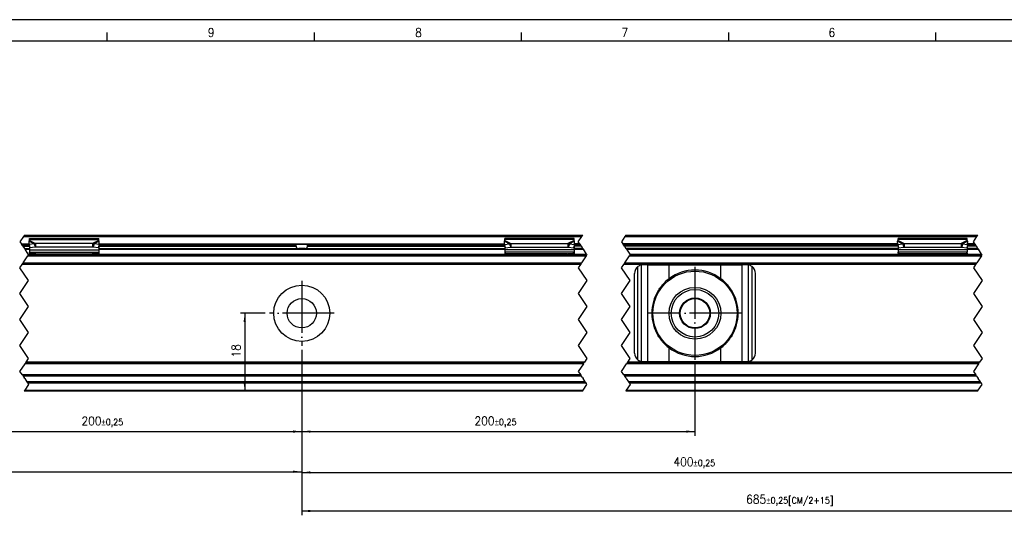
# Model space of a CAD drawing. Header units: millimetres. Extents: x -418 to 2050, y -784 to 1107.
# Tile 16 of 61: x -35 to 193, y 329 to 443. Entities that reach past the tile are written whole.
import ezdxf

# ---------------------------------------------------------------- set-up
doc = ezdxf.new("R2010")
doc.units = ezdxf.units.MM
doc.linetypes.add('DOT_CENTER', pattern=[14, 12, -1, 0, -1])
doc.layers.add('1', color=7, linetype='Continuous')
doc.styles.add('CONVERTER_12', font='txt.shx', dxfattribs={"width": 0.9})
doc.dimstyles.new('ME10_DIM_33', dxfattribs={"dimtxt": 2, "dimasz": 2, "dimexe": 1, "dimexo": 1, "dimgap": 1, "dimtad": 1, "dimdsep": 46, "dimtxsty": 'CONVERTER_12', "dimsah": 1, "dimcen": 0.09, "dimclrd": 2, "dimclre": 2, "dimclrt": 2, "dimadec": 0, "dimazin": 0, "dimtfac": 1, "dimtdec": 4, "dimtix": 1, "dimtmove": 0, "dimatfit": 3, "dimfxl": 1, "dimtolj": 1, "dimtzin": 0, "dimarcsym": 0})
doc.dimstyles.new('ME10_DIM_34', dxfattribs={"dimtxt": 2, "dimasz": 2, "dimexe": 1, "dimexo": 1, "dimgap": 1, "dimtad": 1, "dimdsep": 46, "dimtxsty": 'CONVERTER_12', "dimsah": 1, "dimcen": 0.09, "dimclrd": 2, "dimclre": 2, "dimclrt": 2, "dimadec": 0, "dimazin": 0, "dimtol": 1, "dimtp": 0.25, "dimtm": 0.25, "dimtfac": 0.75, "dimtdec": 0, "dimtix": 1, "dimtmove": 0, "dimatfit": 3, "dimfxl": 1, "dimtolj": 1, "dimtzin": 0, "dimarcsym": 0})
doc.dimstyles.new('ME10_DIM_35', dxfattribs={"dimtxt": 2, "dimasz": 2, "dimexe": 1, "dimexo": 1, "dimgap": 1, "dimtad": 1, "dimdsep": 46, "dimtxsty": 'CONVERTER_12', "dimsah": 1, "dimcen": 0.09, "dimclrd": 2, "dimclre": 2, "dimclrt": 2, "dimadec": 0, "dimazin": 0, "dimtol": 1, "dimtp": 0.25, "dimtm": 0.25, "dimtfac": 0.75, "dimtdec": 0, "dimtix": 1, "dimtmove": 0, "dimatfit": 3, "dimfxl": 1, "dimtolj": 1, "dimtzin": 0, "dimarcsym": 0})
doc.dimstyles.new('ME10_DIM_39', dxfattribs={"dimtxt": 2, "dimasz": 2, "dimexe": 1, "dimexo": 1, "dimgap": 1, "dimtad": 1, "dimdsep": 46, "dimtxsty": 'CONVERTER_12', "dimsah": 1, "dimcen": 0.09, "dimclrd": 2, "dimclre": 2, "dimclrt": 2, "dimadec": 0, "dimazin": 0, "dimtol": 1, "dimtp": 0.25, "dimtm": 0.25, "dimtfac": 0.75, "dimtdec": 0, "dimtix": 1, "dimtmove": 0, "dimatfit": 3, "dimfxl": 1, "dimtolj": 1, "dimtzin": 0, "dimarcsym": 0})
doc.dimstyles.new('ME10_DIM_40', dxfattribs={"dimtxt": 2, "dimasz": 2, "dimexe": 1, "dimexo": 1, "dimgap": 1, "dimtad": 1, "dimdsep": 46, "dimtxsty": 'CONVERTER_12', "dimsah": 1, "dimcen": 0.09, "dimclrd": 2, "dimclre": 2, "dimclrt": 2, "dimadec": 0, "dimazin": 0, "dimtol": 1, "dimtp": 0.25, "dimtm": 0.25, "dimtfac": 0.75, "dimtdec": 0, "dimtix": 1, "dimtmove": 0, "dimatfit": 3, "dimfxl": 1, "dimtolj": 1, "dimtzin": 0, "dimarcsym": 0})
doc.dimstyles.new('ME10_DIM_41', dxfattribs={"dimtxt": 2, "dimasz": 2, "dimexe": 1, "dimexo": 1, "dimgap": 1, "dimtad": 1, "dimdsep": 46, "dimtxsty": 'CONVERTER_12', "dimsah": 1, "dimcen": 0.09, "dimclrd": 2, "dimclre": 2, "dimclrt": 2, "dimadec": 0, "dimazin": 0, "dimtol": 1, "dimtp": 0.25, "dimtm": 0.25, "dimtfac": 0.75, "dimtdec": 0, "dimtix": 1, "dimtmove": 0, "dimatfit": 3, "dimfxl": 1, "dimtolj": 1, "dimtzin": 0, "dimarcsym": 0})

# ---------------------------------------------------------------- blocks, each defined once
blk = doc.blocks.new('SOPORTE_SV2__21', base_point=(-302.89, 357.55))
at = {"color": 2, "linetype": 'DOT_CENTER'}
for p, q in [((-33.81, 393.3), (-34.61, 392.1)), ((-34.61, 392.1), (-34.27, 391.6)), ((-33.58, 393.65), (-33.81, 393.3)), ((94.61, 392.1), (95.41, 393.3)), ((94.94, 391.6), (94.61, 392.1)), ((95.41, 393.3), (95.64, 393.65)), ((105.41, 393.3), (104.61, 392.1)), ((104.61, 392.1), (104.94, 391.6)), ((105.64, 393.65), (105.41, 393.3)), ((186.05, 392.1), (186.84, 393.3)), ((186.38, 391.6), (186.05, 392.1)), ((186.84, 393.3), (187.08, 393.65)), ((-34.27, 391.6), (-34.24, 391.55)), ((-34.11, 391.35), (-34.24, 391.55)), ((-34.11, 391.35), (-33.91, 391.05)), ((-33.91, 391.05), (-33.58, 390.55)), ((-33.44, 390.35), (-33.58, 390.55)), ((-32.71, 389.25), (-33.44, 390.35)), ((94.97, 391.55), (94.94, 391.6)), ((94.97, 391.55), (95.11, 391.35)), ((95.11, 391.35), (95.31, 391.05)), ((95.64, 390.55), (95.31, 391.05)), ((95.64, 390.55), (95.77, 390.35)), ((96.51, 389.25), (95.77, 390.35)), ((104.94, 391.6), (104.97, 391.55)), ((105.11, 391.35), (104.97, 391.55)), ((105.31, 391.05), (105.11, 391.35)), ((105.31, 391.05), (105.64, 390.55)), ((105.77, 390.35), (105.64, 390.55)), ((105.77, 390.35), (106.51, 389.25)), ((186.41, 391.55), (186.38, 391.6)), ((186.41, 391.55), (186.55, 391.35)), ((186.55, 391.35), (186.75, 391.05)), ((187.08, 390.55), (186.75, 391.05)), ((187.08, 390.55), (187.21, 390.35)), ((187.95, 389.25), (187.21, 390.35)), ((-33.84, 387.25), (-32.78, 388.85)), ((-32.64, 389.05), (-32.78, 388.85)), ((-32.61, 389.1), (-32.71, 389.25)), ((-32.64, 389.05), (-32.61, 389.1)), ((96.44, 388.85), (95.37, 387.25)), ((96.44, 388.85), (96.57, 389.05)), ((96.51, 389.25), (96.61, 389.1)), ((96.61, 389.1), (96.57, 389.05)), ((105.37, 387.25), (106.44, 388.85)), ((106.57, 389.05), (106.44, 388.85)), ((106.61, 389.1), (106.51, 389.25)), ((106.57, 389.05), (106.61, 389.1)), ((187.88, 388.85), (186.81, 387.25)), ((187.88, 388.85), (188.01, 389.05)), ((187.95, 389.25), (188.05, 389.1)), ((188.05, 389.1), (188.01, 389.05)), ((-34.61, 386.1), (-34.11, 386.85)), ((-32.61, 383.1), (-34.61, 386.1)), ((-34.11, 386.85), (-33.98, 387.05)), ((-33.84, 387.25), (-33.98, 387.05)), ((95.11, 386.85), (94.61, 386.1)), ((94.61, 386.1), (96.61, 383.1)), ((95.24, 387.05), (95.11, 386.85)), ((95.24, 387.05), (95.37, 387.25)), ((104.61, 386.1), (105.11, 386.85)), ((106.61, 383.1), (104.61, 386.1)), ((105.11, 386.85), (105.24, 387.05)), ((105.37, 387.25), (105.24, 387.05)), ((186.55, 386.85), (186.05, 386.1)), ((186.05, 386.1), (188.05, 383.1)), ((186.68, 387.05), (186.55, 386.85)), ((186.68, 387.05), (186.81, 387.25)), ((-34.61, 380.1), (-32.61, 383.1)), ((96.61, 383.1), (94.61, 380.1)), ((104.61, 380.1), (106.61, 383.1)), ((188.05, 383.1), (186.05, 380.1)), ((-32.61, 377.1), (-34.61, 380.1)), ((94.61, 380.1), (96.61, 377.1)), ((106.61, 377.1), (104.61, 380.1)), ((186.05, 380.1), (188.05, 377.1)), ((-34.61, 374.1), (-32.61, 377.1)), ((96.61, 377.1), (94.61, 374.1)), ((104.61, 374.1), (106.61, 377.1)), ((188.05, 377.1), (186.05, 374.1)), ((-32.61, 371.1), (-34.61, 374.1)), ((94.61, 374.1), (96.61, 371.1)), ((106.61, 371.1), (104.61, 374.1)), ((186.05, 374.1), (188.05, 371.1)), ((-34.61, 368.1), (-32.61, 371.1)), ((96.61, 371.1), (94.61, 368.1)), ((104.61, 368.1), (106.61, 371.1)), ((188.05, 371.1), (186.05, 368.1)), ((-32.61, 365.1), (-34.61, 368.1)), ((94.61, 368.1), (96.61, 365.1)), ((106.61, 365.1), (104.61, 368.1)), ((186.05, 368.1), (188.05, 365.1)), ((-33.18, 364.25), (-32.61, 365.1)), ((96.61, 365.1), (96.04, 364.25)), ((106.04, 364.25), (106.61, 365.1)), ((188.05, 365.1), (187.48, 364.25)), ((-34.61, 362.1), (-33.44, 363.85)), ((-33.31, 364.05), (-33.44, 363.85)), ((-33.31, 364.05), (-33.18, 364.25)), ((95.77, 363.85), (94.61, 362.1)), ((95.77, 363.85), (95.91, 364.05)), ((96.04, 364.25), (95.91, 364.05)), ((104.61, 362.1), (105.77, 363.85)), ((105.91, 364.05), (105.77, 363.85)), ((105.91, 364.05), (106.04, 364.25)), ((187.21, 363.85), (186.05, 362.1)), ((187.21, 363.85), (187.35, 364.05)), ((187.48, 364.25), (187.35, 364.05)), ((-34.05, 361.27), (-34.61, 362.1)), ((-34.05, 361.27), (-33.87, 360.99)), ((-33.87, 360.99), (-33.65, 360.66)), ((-33.52, 360.46), (-33.65, 360.66)), ((-33.52, 360.46), (-32.99, 359.67)), ((94.61, 362.1), (95.16, 361.27)), ((95.35, 360.99), (95.16, 361.27)), ((95.57, 360.66), (95.35, 360.99)), ((95.57, 360.66), (95.7, 360.46)), ((96.23, 359.67), (95.7, 360.46)), ((105.16, 361.27), (104.61, 362.1)), ((105.16, 361.27), (105.35, 360.99)), ((105.57, 360.66), (105.35, 360.99)), ((105.7, 360.46), (105.57, 360.66)), ((105.7, 360.46), (106.23, 359.67)), ((186.05, 362.1), (186.6, 361.27)), ((186.79, 360.99), (186.6, 361.27)), ((186.79, 360.99), (187, 360.66)), ((187, 360.66), (187.14, 360.46)), ((187.67, 359.67), (187.14, 360.46)), ((-32.61, 359.1), (-33.51, 357.75)), ((-32.99, 359.67), (-32.91, 359.55)), ((-32.78, 359.35), (-32.91, 359.55)), ((-32.78, 359.35), (-32.61, 359.1)), ((95.71, 357.75), (96.61, 359.1)), ((96.31, 359.55), (96.23, 359.67)), ((96.31, 359.55), (96.44, 359.35)), ((96.61, 359.1), (96.44, 359.35)), ((106.61, 359.1), (105.71, 357.75)), ((106.23, 359.67), (106.31, 359.55)), ((106.44, 359.35), (106.31, 359.55)), ((106.44, 359.35), (106.61, 359.1)), ((187.15, 357.75), (188.05, 359.1)), ((187.75, 359.55), (187.67, 359.67)), ((187.75, 359.55), (187.88, 359.35)), ((188.05, 359.1), (187.88, 359.35)), ((-33.51, 357.75), (-33.64, 357.55)), ((95.57, 357.55), (95.71, 357.75)), ((105.71, 357.75), (105.57, 357.55)), ((187.01, 357.55), (187.15, 357.75))]:
    blk.add_line(p, q, dxfattribs=at)
at = {"color": 7, "linetype": 'Continuous'}
for p, q in [((-33.81, 393.3), (95.41, 393.3)), ((-33.58, 393.65), (95.64, 393.65)), ((-32.48, 391.43), (-32.5, 392.23)), ((-32.39, 392.82), (-16.39, 392.82)), ((-32.39, 392.61), (-32.39, 392.82)), ((-32.39, 392.43), (-32.39, 392.61)), ((-16.39, 392.61), (-16.39, 392.82)), ((-16.39, 392.43), (-16.39, 392.61)), ((-16.3, 391.43), (-16.28, 392.23)), ((77.52, 391.43), (77.5, 392.23)), ((93.61, 392.82), (77.61, 392.82)), ((77.61, 392.61), (77.61, 392.82)), ((77.61, 392.43), (77.61, 392.61)), ((93.61, 392.61), (93.61, 392.82)), ((93.61, 392.43), (93.61, 392.61)), ((93.7, 391.43), (93.72, 392.23)), ((105.64, 393.65), (187.08, 393.65)), ((168.52, 391.43), (168.5, 392.23)), ((168.61, 392.61), (168.61, 392.82)), ((184.61, 392.82), (168.61, 392.82)), ((168.61, 392.43), (168.61, 392.61)), ((184.61, 392.61), (184.61, 392.82)), ((184.61, 392.43), (184.61, 392.61)), ((184.7, 391.43), (184.72, 392.23)), ((-34.24, 391.55), (-32.48, 391.55)), ((-33.58, 390.55), (-32.39, 390.55)), ((-31.31, 391.61), (-32.48, 391.43)), ((-32.48, 391.43), (-32.3, 390.7)), ((-32.39, 391.08), (-32.39, 390.21)), ((-32.39, 390.21), (-32.39, 389.72)), ((-32.39, 389.44), (-32.39, 389.72)), ((-32.39, 389.72), (-16.39, 389.72)), ((-31.12, 390.88), (-32.3, 390.7)), ((-31.31, 391.61), (-31.2, 391.17)), ((-31.2, 391.17), (-31.12, 390.88)), ((-17.8, 391.7), (-30.98, 391.7)), ((-30.98, 391.7), (-30.98, 391.19)), ((-30.98, 391.19), (-30.98, 390.85)), ((-17.8, 390.85), (-30.98, 390.85)), ((-17.8, 391.7), (-17.8, 391.19)), ((-17.8, 391.19), (-17.8, 390.85)), ((-17.58, 391.17), (-17.66, 390.88)), ((-16.48, 390.7), (-17.66, 390.88)), ((-17.47, 391.61), (-17.58, 391.17)), ((-16.3, 391.43), (-17.47, 391.61)), ((-16.3, 391.43), (-16.48, 390.7)), ((-16.39, 391.08), (-16.39, 390.21)), ((-16.39, 390.55), (29.92, 390.55)), ((-16.39, 390.21), (-16.39, 389.72)), ((-16.39, 389.72), (-16.39, 389.44)), ((-16.3, 391.55), (29.17, 391.55)), ((29.17, 391.55), (32.05, 391.55)), ((29.3, 391.05), (29.3, 391.35)), ((31.3, 390.55), (29.92, 390.55)), ((31.3, 390.55), (77.61, 390.55)), ((31.92, 391.05), (31.92, 391.35)), ((32.05, 391.55), (77.52, 391.55)), ((77.52, 391.43), (78.69, 391.61)), ((77.52, 391.43), (77.7, 390.7)), ((77.61, 391.08), (77.61, 390.21)), ((77.61, 390.21), (77.61, 389.72)), ((93.61, 389.72), (77.61, 389.72)), ((77.61, 389.72), (77.61, 389.44)), ((77.7, 390.7), (78.88, 390.88)), ((78.69, 391.61), (78.8, 391.17)), ((78.8, 391.17), (78.88, 390.88)), ((79.02, 391.7), (79.02, 391.19)), ((79.02, 391.7), (92.2, 391.7)), ((79.02, 391.19), (79.02, 390.85)), ((79.02, 390.85), (92.2, 390.85)), ((92.2, 391.7), (92.2, 391.19)), ((92.2, 391.19), (92.2, 390.85)), ((92.42, 391.17), (92.34, 390.88)), ((92.34, 390.88), (93.52, 390.7)), ((92.53, 391.61), (92.42, 391.17)), ((92.53, 391.61), (93.7, 391.43)), ((93.7, 391.43), (93.52, 390.7)), ((93.61, 391.08), (93.61, 390.21)), ((95.64, 390.55), (93.61, 390.55)), ((93.61, 390.21), (93.61, 389.72)), ((93.61, 389.72), (93.61, 389.44)), ((94.97, 391.55), (93.7, 391.55)), ((168.52, 391.55), (104.97, 391.55)), ((168.61, 390.55), (105.64, 390.55)), ((168.52, 391.43), (169.69, 391.61)), ((168.52, 391.43), (168.7, 390.7)), ((168.61, 391.08), (168.61, 390.21)), ((168.61, 390.21), (168.61, 389.72)), ((168.61, 389.44), (168.61, 389.72)), ((184.61, 389.72), (168.61, 389.72)), ((168.7, 390.7), (169.88, 390.88)), ((169.69, 391.61), (169.8, 391.17)), ((169.8, 391.17), (169.88, 390.88)), ((170.02, 391.7), (170.02, 391.19)), ((170.02, 391.7), (183.2, 391.7)), ((170.02, 391.19), (170.02, 390.85)), ((170.02, 390.85), (183.2, 390.85)), ((183.2, 391.7), (183.2, 391.19)), ((183.2, 391.19), (183.2, 390.85)), ((183.42, 391.17), (183.34, 390.88)), ((183.34, 390.88), (184.52, 390.7)), ((183.53, 391.61), (183.42, 391.17)), ((183.53, 391.61), (184.7, 391.43)), ((184.7, 391.43), (184.52, 390.7)), ((184.61, 391.08), (184.61, 390.21)), ((187.08, 390.55), (184.61, 390.55)), ((184.61, 390.21), (184.61, 389.72)), ((184.61, 389.44), (184.61, 389.72)), ((186.41, 391.55), (184.7, 391.55)), ((-32.64, 389.05), (-32.39, 389.05)), ((-32.39, 389.44), (-32.39, 389.26)), ((-32.39, 389.26), (-32.39, 389.05)), ((-29.63, 389.05), (-32.39, 389.05)), ((-27.39, 389.06), (-30.9, 389.33)), ((-30.9, 389.22), (-30.9, 389.33)), ((-30.9, 389.15), (-29.63, 389.05)), ((-27.39, 389.05), (-29.63, 389.05)), ((-27.39, 389.06), (-27.39, 389.05)), ((-21.39, 389.06), (-27.39, 389.06)), ((-27.39, 389.05), (-21.39, 389.05)), ((-17.88, 389.33), (-21.39, 389.06)), ((-21.39, 389.06), (-21.39, 389.05)), ((-21.39, 389.05), (-19.15, 389.05)), ((-19.15, 389.05), (-17.88, 389.15)), ((-19.15, 389.05), (-16.39, 389.05)), ((-17.88, 389.33), (-17.88, 389.22)), ((-16.39, 389.44), (-16.39, 389.26)), ((-16.39, 389.26), (-16.39, 389.05)), ((-16.39, 389.05), (77.61, 389.05)), ((77.61, 389.44), (77.61, 389.26)), ((77.61, 389.26), (77.61, 389.05)), ((77.61, 389.05), (80.37, 389.05)), ((79.1, 389.33), (79.1, 389.22)), ((79.1, 389.33), (82.61, 389.06)), ((80.37, 389.05), (79.1, 389.15)), ((80.37, 389.05), (82.61, 389.05)), ((82.61, 389.06), (82.61, 389.05)), ((82.61, 389.06), (88.61, 389.06)), ((82.61, 389.05), (88.61, 389.05)), ((88.61, 389.06), (92.12, 389.33)), ((88.61, 389.06), (88.61, 389.05)), ((88.61, 389.05), (90.85, 389.05)), ((92.12, 389.15), (90.85, 389.05)), ((90.85, 389.05), (93.61, 389.05)), ((92.12, 389.22), (92.12, 389.33)), ((93.61, 389.44), (93.61, 389.26)), ((93.61, 389.26), (93.61, 389.05)), ((93.61, 389.05), (96.57, 389.05)), ((106.57, 389.05), (168.61, 389.05)), ((168.61, 389.44), (168.61, 389.26)), ((168.61, 389.26), (168.61, 389.05)), ((168.61, 389.05), (171.37, 389.05)), ((170.1, 389.33), (173.61, 389.06)), ((170.1, 389.33), (170.1, 389.22)), ((171.37, 389.05), (170.1, 389.15)), ((171.37, 389.05), (173.61, 389.05)), ((173.61, 389.06), (173.61, 389.05)), ((173.61, 389.06), (179.61, 389.06)), ((173.61, 389.05), (177.76, 389.05)), ((177.76, 389.05), (177.76, 389.05)), ((177.76, 389.05), (179.61, 389.05)), ((179.61, 389.06), (183.12, 389.33)), ((179.61, 389.06), (179.61, 389.05)), ((179.61, 389.05), (181.85, 389.05)), ((183.12, 389.15), (181.85, 389.05)), ((181.85, 389.05), (184.61, 389.05)), ((183.12, 389.22), (183.12, 389.33)), ((184.61, 389.44), (184.61, 389.26)), ((184.61, 389.26), (184.61, 389.05)), ((184.61, 389.05), (188.01, 389.05)), ((-33.98, 387.05), (95.24, 387.05)), ((105.24, 387.05), (186.68, 387.05)), ((110.68, 386.75), (109.61, 386.75)), ((110.68, 386.75), (115.6, 386.75)), ((115.6, 386.75), (127.62, 386.75)), ((127.62, 386.75), (132.54, 386.75)), ((133.61, 386.75), (132.54, 386.75)), ((107.61, 366.35), (107.61, 384.75)), ((135.61, 366.35), (135.61, 384.75)), ((95.91, 364.05), (-33.31, 364.05)), ((187.35, 364.05), (105.91, 364.05)), ((109.61, 364.35), (110.68, 364.35)), ((110.68, 364.35), (115.6, 364.35)), ((115.6, 364.35), (127.62, 364.35)), ((127.62, 364.35), (132.54, 364.35)), ((132.54, 364.35), (133.61, 364.35)), ((95.16, 361.27), (-34.05, 361.27)), ((186.6, 361.27), (105.16, 361.27)), ((96.31, 359.55), (-32.91, 359.55)), ((187.75, 359.55), (106.31, 359.55)), ((95.57, 357.55), (-33.64, 357.55)), ((187.01, 357.55), (105.57, 357.55))]:
    blk.add_line(p, q, dxfattribs=at)
at = {"color": 3, "linetype": 'Continuous'}
for p, q in [((-32.5, 392.23), (-31.31, 391.61)), ((-32.39, 392.61), (-16.39, 392.61)), ((-32.39, 392.43), (-30.98, 391.7)), ((-16.39, 392.43), (-17.8, 391.7)), ((-16.28, 392.23), (-17.47, 391.61)), ((77.5, 392.23), (78.69, 391.61)), ((93.61, 392.61), (77.61, 392.61)), ((77.61, 392.43), (79.02, 391.7)), ((93.61, 392.43), (92.2, 391.7)), ((93.72, 392.23), (92.53, 391.61)), ((105.41, 393.3), (186.84, 393.3)), ((168.5, 392.23), (169.69, 391.61)), ((184.61, 392.61), (168.61, 392.61)), ((168.61, 392.43), (170.02, 391.7)), ((184.61, 392.43), (183.2, 391.7)), ((184.72, 392.23), (183.53, 391.61)), ((-34.27, 391.6), (-32.48, 391.6)), ((-32.46, 391.35), (-34.11, 391.35)), ((-33.91, 391.05), (-32.39, 391.05)), ((-33.44, 390.35), (-32.39, 390.35)), ((-32.39, 390.21), (-16.39, 390.21)), ((-16.39, 391.05), (29.3, 391.05)), ((-16.39, 390.35), (77.61, 390.35)), ((29.3, 391.35), (-16.32, 391.35)), ((-16.3, 391.6), (77.52, 391.6)), ((77.54, 391.35), (31.92, 391.35)), ((31.92, 391.05), (77.61, 391.05)), ((93.61, 390.21), (77.61, 390.21)), ((95.31, 391.05), (93.61, 391.05)), ((93.61, 390.35), (95.77, 390.35)), ((93.68, 391.35), (95.11, 391.35)), ((94.94, 391.6), (93.7, 391.6)), ((168.52, 391.6), (104.94, 391.6)), ((105.11, 391.35), (168.54, 391.35)), ((168.61, 391.05), (105.31, 391.05)), ((105.77, 390.35), (168.61, 390.35)), ((184.61, 390.21), (168.61, 390.21)), ((186.75, 391.05), (184.61, 391.05)), ((184.61, 390.35), (187.21, 390.35)), ((184.68, 391.35), (186.55, 391.35)), ((186.38, 391.6), (184.7, 391.6)), ((-32.78, 388.85), (96.44, 388.85)), ((-32.71, 389.25), (-32.39, 389.25)), ((-30.9, 389.33), (-17.88, 389.33)), ((-30.9, 389.15), (-30.9, 389.22)), ((-17.88, 389.22), (-17.88, 389.15)), ((-16.39, 389.25), (77.61, 389.25)), ((92.12, 389.33), (79.1, 389.33)), ((79.1, 389.22), (79.1, 389.15)), ((92.12, 389.15), (92.12, 389.22)), ((93.61, 389.25), (96.51, 389.25)), ((106.44, 388.85), (187.88, 388.85)), ((106.51, 389.25), (168.61, 389.25)), ((183.12, 389.33), (170.1, 389.33)), ((170.1, 389.22), (170.1, 389.15)), ((183.12, 389.15), (183.12, 389.22)), ((184.61, 389.25), (187.95, 389.25)), ((95.11, 386.85), (-34.11, 386.85)), ((-33.84, 387.25), (95.37, 387.25)), ((186.55, 386.85), (105.11, 386.85)), ((105.37, 387.25), (186.81, 387.25)), ((108.41, 364.75), (108.41, 386.35)), ((109.21, 364.39), (109.21, 386.71)), ((110.68, 364.35), (110.68, 386.75)), ((115.6, 383.54), (115.6, 386.75)), ((127.62, 383.54), (127.62, 386.75)), ((132.54, 364.35), (132.54, 386.75)), ((134.01, 364.39), (134.01, 386.71)), ((134.81, 364.75), (134.81, 386.35)), ((115.6, 364.35), (115.6, 367.56)), ((127.62, 364.35), (127.62, 367.56)), ((95.77, 363.85), (-33.44, 363.85)), ((96.04, 364.25), (-33.18, 364.25)), ((187.21, 363.85), (105.77, 363.85)), ((187.48, 364.25), (106.04, 364.25)), ((95.35, 360.99), (-33.87, 360.99)), ((186.79, 360.99), (105.35, 360.99)), ((96.23, 359.67), (-32.99, 359.67)), ((96.44, 359.35), (-32.78, 359.35)), ((187.67, 359.67), (106.23, 359.67)), ((187.88, 359.35), (106.44, 359.35)), ((-33.51, 357.75), (95.71, 357.75)), ((105.71, 357.75), (187.15, 357.75))]:
    blk.add_line(p, q, dxfattribs=at)
at = {"color": 7, "linetype": 'Continuous'}
for centre, radius in [((121.61, 375.55), 9.75), ((30.61, 375.55), 6.5), ((121.61, 375.55), 6), ((121.61, 375.55), 5.5), ((30.61, 375.55), 3.4), ((121.61, 375.55), 3.55), ((121.61, 375.55), 3.4)]:
    blk.add_circle(centre, radius, dxfattribs=at)
for centre, radius, start, end in [((109.61, 384.75), 2, 126.8699, 180), ((109.61, 384.75), 2, 101.598, 126.8699), ((109.61, 384.75), 2, 90, 101.598), ((121.61, 375.55), 10, 53.076, 126.924), ((133.61, 384.75), 2, 78.402, 90), ((133.61, 384.75), 2, 53.1301, 78.402), ((133.61, 384.75), 2, 360, 53.1301), ((121.61, 375.55), 10, 126.924, 138.5708), ((121.61, 375.55), 10, 41.4292, 53.076), ((121.61, 375.55), 10, 148.2363, 211.7637), ((121.61, 375.55), 10, 328.2362, 31.7638), ((121.61, 375.55), 10, 221.4292, 233.076), ((121.61, 375.55), 10, 233.076, 306.924), ((121.61, 375.55), 10, 306.924, 318.5708), ((109.61, 366.35), 2, 180, 233.1301), ((109.61, 366.35), 2, 233.1301, 258.402), ((133.61, 366.35), 2, 281.598, 306.8699), ((133.61, 366.35), 2, 306.8699, 0), ((109.61, 366.35), 2, 258.402, 270), ((133.61, 366.35), 2, 270, 281.598)]:
    blk.add_arc(centre, radius, start, end, dxfattribs=at)
for points, knots in [([(-32.5, 392.23), (-32.49, 392.24), (-32.47, 392.28), (-32.45, 392.34), (-32.42, 392.39), (-32.4, 392.42), (-32.39, 392.43)], [0, 0, 0, 0, 0.0583422, 0.1234865, 0.1799189, 0.2333289, 0.2333289, 0.2333289, 0.2333289]), ([(-16.28, 392.23), (-16.29, 392.25), (-16.31, 392.29), (-16.34, 392.34), (-16.36, 392.39), (-16.38, 392.42), (-16.39, 392.43)], [0, 0, 0, 0, 0.0669463, 0.1234866, 0.1837172, 0.233329, 0.233329, 0.233329, 0.233329]), ([(77.5, 392.23), (77.51, 392.25), (77.53, 392.28), (77.55, 392.34), (77.58, 392.39), (77.6, 392.42), (77.61, 392.43)], [0, 0, 0, 0, 0.0630544, 0.1234867, 0.1799191, 0.2333291, 0.2333291, 0.2333291, 0.2333291]), ([(93.72, 392.23), (93.71, 392.24), (93.69, 392.28), (93.67, 392.33), (93.64, 392.39), (93.62, 392.42), (93.61, 392.43)], [0, 0, 0, 0, 0.0583422, 0.1234865, 0.1753748, 0.2333287, 0.2333287, 0.2333287, 0.2333287]), ([(168.5, 392.23), (168.51, 392.24), (168.53, 392.28), (168.55, 392.34), (168.58, 392.39), (168.6, 392.42), (168.61, 392.43)], [0, 0, 0, 0, 0.0583422, 0.1234865, 0.1799189, 0.2333289, 0.2333289, 0.2333289, 0.2333289]), ([(184.72, 392.23), (184.71, 392.24), (184.69, 392.28), (184.67, 392.34), (184.64, 392.39), (184.62, 392.42), (184.61, 392.43)], [0, 0, 0, 0, 0.0583422, 0.1234865, 0.1799189, 0.2333289, 0.2333289, 0.2333289, 0.2333289]), ([(-30.98, 391.7), (-31, 391.7), (-31.06, 391.69), (-31.14, 391.66), (-31.22, 391.64), (-31.28, 391.62), (-31.31, 391.61)], [0, 0, 0, 0, 0.0849289, 0.1704941, 0.2526182, 0.3435203, 0.3435203, 0.3435203, 0.3435203]), ([(-30.98, 390.85), (-30.99, 390.85), (-31.01, 390.85), (-31.05, 390.86), (-31.09, 390.87), (-31.11, 390.88), (-31.12, 390.88)], [0, 0, 0, 0, 0.0383658, 0.0760959, 0.1140041, 0.1512902, 0.1512902, 0.1512902, 0.1512902]), ([(-17.47, 391.61), (-17.5, 391.62), (-17.56, 391.64), (-17.64, 391.66), (-17.72, 391.69), (-17.78, 391.7), (-17.8, 391.7)], [0, 0, 0, 0, 0.0909021, 0.1730263, 0.2585914, 0.3435203, 0.3435203, 0.3435203, 0.3435203]), ([(-17.66, 390.88), (-17.67, 390.88), (-17.69, 390.87), (-17.73, 390.86), (-17.77, 390.85), (-17.79, 390.85), (-17.8, 390.85)], [0, 0, 0, 0, 0.0372861, 0.0751943, 0.1129244, 0.1512902, 0.1512902, 0.1512902, 0.1512902]), ([(29.3, 391.35), (29.3, 391.35), (29.3, 391.35), (29.3, 391.37), (29.29, 391.4), (29.29, 391.43), (29.27, 391.47), (29.25, 391.5), (29.23, 391.52), (29.21, 391.53), (29.2, 391.54), (29.19, 391.55), (29.18, 391.55), (29.17, 391.55), (29.17, 391.55)], [0, 0, 0, 0, 0.0031337, 0.0063371, 0.0457201, 0.0837487, 0.1212083, 0.1559946, 0.186274, 0.2137839, 0.2250413, 0.2377682, 0.2486984, 0.2593368, 0.2593368, 0.2593368, 0.2593368]), ([(29.3, 391.05), (29.3, 391.04), (29.3, 391.02), (29.3, 390.98), (29.31, 390.94), (29.31, 390.9), (29.33, 390.85), (29.35, 390.79), (29.38, 390.74), (29.42, 390.7), (29.45, 390.67), (29.51, 390.63), (29.59, 390.59), (29.69, 390.56), (29.81, 390.55), (29.88, 390.55), (29.92, 390.55)], [0, 0, 0, 0, 0.0323545, 0.0700792, 0.1074609, 0.138882, 0.2000582, 0.268621, 0.3257311, 0.3745862, 0.4257414, 0.4743703, 0.5784276, 0.6876451, 0.7990066, 0.9187122, 0.9187122, 0.9187122, 0.9187122]), ([(31.3, 390.55), (31.34, 390.55), (31.41, 390.55), (31.53, 390.56), (31.63, 390.59), (31.71, 390.63), (31.77, 390.67), (31.8, 390.7), (31.84, 390.74), (31.87, 390.79), (31.89, 390.85), (31.91, 390.9), (31.91, 390.95), (31.92, 390.98), (31.92, 391.01), (31.92, 391.04), (31.92, 391.05)], [0, 0, 0, 0, 0.1197056, 0.231067, 0.3402846, 0.4443418, 0.4929708, 0.544126, 0.5929811, 0.6500912, 0.7163179, 0.7798318, 0.8142879, 0.8486348, 0.8836855, 0.9187141, 0.9187141, 0.9187141, 0.9187141]), ([(32.05, 391.55), (32.05, 391.55), (32.04, 391.55), (32.03, 391.55), (32.02, 391.54), (32.01, 391.54), (32, 391.53), (31.99, 391.52), (31.98, 391.51), (31.97, 391.5), (31.96, 391.48), (31.95, 391.47), (31.94, 391.45), (31.94, 391.43), (31.93, 391.41), (31.93, 391.4), (31.92, 391.38), (31.92, 391.36), (31.92, 391.35), (31.92, 391.35), (31.92, 391.35)], [0, 0, 0, 0, 0.0113724, 0.0215681, 0.034295, 0.0455523, 0.0587799, 0.0726775, 0.0893558, 0.1034037, 0.1202545, 0.1377943, 0.1584815, 0.1757049, 0.1932455, 0.2136884, 0.232019, 0.2531703, 0.2563737, 0.2595074, 0.2595074, 0.2595074, 0.2595074]), ([(78.69, 391.61), (78.72, 391.62), (78.77, 391.64), (78.86, 391.66), (78.94, 391.68), (79, 391.7), (79.02, 391.7)], [0, 0, 0, 0, 0.0868093, 0.1730263, 0.2556026, 0.3435203, 0.3435203, 0.3435203, 0.3435203]), ([(78.88, 390.88), (78.89, 390.88), (78.91, 390.87), (78.95, 390.86), (78.99, 390.85), (79.01, 390.85), (79.02, 390.85)], [0, 0, 0, 0, 0.0372861, 0.0751943, 0.1129244, 0.1512902, 0.1512902, 0.1512902, 0.1512902]), ([(92.2, 391.7), (92.22, 391.7), (92.28, 391.69), (92.36, 391.66), (92.45, 391.64), (92.5, 391.62), (92.53, 391.61)], [0, 0, 0, 0, 0.0849289, 0.1704941, 0.256711, 0.3435204, 0.3435204, 0.3435204, 0.3435204]), ([(92.2, 390.85), (92.21, 390.85), (92.23, 390.85), (92.27, 390.86), (92.31, 390.87), (92.33, 390.88), (92.34, 390.88)], [0, 0, 0, 0, 0.0383658, 0.0760959, 0.1140041, 0.1512902, 0.1512902, 0.1512902, 0.1512902]), ([(169.69, 391.61), (169.72, 391.62), (169.78, 391.64), (169.86, 391.66), (169.94, 391.69), (170, 391.7), (170.02, 391.7)], [0, 0, 0, 0, 0.0909021, 0.1730263, 0.2625573, 0.3435203, 0.3435203, 0.3435203, 0.3435203]), ([(169.88, 390.88), (169.89, 390.88), (169.91, 390.87), (169.95, 390.86), (169.99, 390.85), (170.01, 390.85), (170.02, 390.85)], [0, 0, 0, 0, 0.0372861, 0.0751943, 0.1129244, 0.1512902, 0.1512902, 0.1512902, 0.1512902]), ([(183.2, 391.7), (183.22, 391.7), (183.28, 391.69), (183.36, 391.66), (183.44, 391.64), (183.5, 391.62), (183.53, 391.61)], [0, 0, 0, 0, 0.080963, 0.170494, 0.2526181, 0.3435203, 0.3435203, 0.3435203, 0.3435203]), ([(183.2, 390.85), (183.21, 390.85), (183.23, 390.85), (183.27, 390.86), (183.31, 390.87), (183.33, 390.88), (183.34, 390.88)], [0, 0, 0, 0, 0.0383658, 0.0760959, 0.1140041, 0.1512902, 0.1512902, 0.1512902, 0.1512902]), ([(-30.9, 389.33), (-31.02, 389.34), (-31.27, 389.36), (-31.64, 389.39), (-32.02, 389.42), (-32.27, 389.43), (-32.39, 389.44)], [0, 0, 0, 0, 0.373696, 0.747543, 1.121146, 1.494893, 1.494893, 1.494893, 1.494893]), ([(-32.39, 389.26), (-32.27, 389.25), (-32.02, 389.23), (-31.64, 389.2), (-31.27, 389.18), (-31.02, 389.16), (-30.9, 389.15)], [0, 0, 0, 0, 0.373698, 0.747255, 1.121052, 1.494694, 1.494694, 1.494694, 1.494694]), ([(-16.39, 389.44), (-16.51, 389.43), (-16.76, 389.42), (-17.14, 389.39), (-17.51, 389.36), (-17.76, 389.34), (-17.88, 389.33)], [0, 0, 0, 0, 0.373742, 0.74735, 1.121197, 1.494893, 1.494893, 1.494893, 1.494893]), ([(-17.88, 389.15), (-17.76, 389.16), (-17.51, 389.18), (-17.14, 389.2), (-16.76, 389.23), (-16.51, 389.25), (-16.39, 389.26)], [0, 0, 0, 0, 0.373642, 0.747439, 1.120997, 1.494694, 1.494694, 1.494694, 1.494694]), ([(77.61, 389.44), (77.73, 389.43), (77.98, 389.42), (78.36, 389.39), (78.73, 389.36), (78.98, 389.34), (79.1, 389.33)], [0, 0, 0, 0, 0.373742, 0.74735, 1.121191, 1.494893, 1.494893, 1.494893, 1.494893]), ([(79.1, 389.15), (78.98, 389.16), (78.73, 389.18), (78.36, 389.2), (77.98, 389.23), (77.73, 389.25), (77.61, 389.26)], [0, 0, 0, 0, 0.373642, 0.747439, 1.120997, 1.494694, 1.494694, 1.494694, 1.494694]), ([(92.12, 389.33), (92.24, 389.34), (92.49, 389.36), (92.86, 389.39), (93.24, 389.42), (93.49, 389.43), (93.61, 389.44)], [0, 0, 0, 0, 0.373701, 0.747543, 1.12115, 1.494893, 1.494893, 1.494893, 1.494893]), ([(93.61, 389.26), (93.49, 389.25), (93.24, 389.23), (92.86, 389.2), (92.49, 389.18), (92.24, 389.16), (92.12, 389.15)], [0, 0, 0, 0, 0.373702, 0.747255, 1.121046, 1.494694, 1.494694, 1.494694, 1.494694]), ([(168.61, 389.44), (168.73, 389.43), (168.98, 389.42), (169.36, 389.39), (169.73, 389.36), (169.98, 389.34), (170.1, 389.33)], [0, 0, 0, 0, 0.373742, 0.74735, 1.121191, 1.494893, 1.494893, 1.494893, 1.494893]), ([(170.1, 389.15), (169.98, 389.16), (169.73, 389.18), (169.36, 389.2), (168.98, 389.23), (168.73, 389.25), (168.61, 389.26)], [0, 0, 0, 0, 0.373648, 0.747439, 1.120997, 1.494694, 1.494694, 1.494694, 1.494694]), ([(183.12, 389.33), (183.24, 389.34), (183.49, 389.36), (183.86, 389.39), (184.24, 389.42), (184.49, 389.43), (184.61, 389.44)], [0, 0, 0, 0, 0.373701, 0.747543, 1.121145, 1.494893, 1.494893, 1.494893, 1.494893]), ([(184.61, 389.26), (184.49, 389.25), (184.24, 389.23), (183.86, 389.2), (183.49, 389.18), (183.24, 389.16), (183.12, 389.15)], [0, 0, 0, 0, 0.373702, 0.747255, 1.121052, 1.494694, 1.494694, 1.494694, 1.494694]), ([(113.11, 380.81), (113.19, 380.93), (113.35, 381.16), (113.6, 381.5), (113.85, 381.84), (114.03, 382.06), (114.11, 382.17)], [0, 0, 0, 0, 0.425548, 0.842522, 1.267064, 1.685169, 1.685169, 1.685169, 1.685169]), ([(129.11, 382.17), (129.19, 382.06), (129.37, 381.84), (129.62, 381.5), (129.87, 381.16), (130.03, 380.93), (130.11, 380.81)], [0, 0, 0, 0, 0.418104, 0.842646, 1.25962, 1.685167, 1.685167, 1.685167, 1.685167]), ([(114.11, 368.93), (114.03, 369.04), (113.85, 369.26), (113.6, 369.6), (113.35, 369.94), (113.19, 370.17), (113.11, 370.29)], [0, 0, 0, 0, 0.418104, 0.842647, 1.259621, 1.685169, 1.685169, 1.685169, 1.685169]), ([(130.11, 370.29), (130.03, 370.17), (129.87, 369.94), (129.62, 369.6), (129.37, 369.26), (129.19, 369.04), (129.11, 368.93)], [0, 0, 0, 0, 0.425548, 0.842521, 1.267063, 1.685167, 1.685167, 1.685167, 1.685167])]:
    blk.add_open_spline(points, degree=3, knots=knots, dxfattribs=at)
at = {"layer": '1', "color": 2, "linetype": 'DOT_CENTER'}
for p, q in [((121.61, 386.3), (121.61, 364.8)), ((30.61, 383.05), (30.61, 368.05)), ((38.11, 375.55), (23.11, 375.55)), ((132.36, 375.55), (110.86, 375.55))]:
    blk.add_line(p, q, dxfattribs=at)
blk = doc.blocks.new('*D97')
at = {"layer": '1', "color": 2, "linetype": 'Continuous'}
for p, q in [((22.11, 375.55), (16.41, 375.55)), ((17.41, 375.55), (17.41, 357.55)), ((94.57, 357.55), (16.41, 357.55))]:
    blk.add_line(p, q, dxfattribs=at)
at = {"layer": '1', "color": 2}
for points in [[(17.67, 373.55), (17.14, 373.55), (17.41, 375.55)], [(17.14, 359.55), (17.67, 359.55), (17.41, 357.55)]]:
    blk.add_solid(points, dxfattribs=at)
at = {"layer": '1', "color": 2, "insert": (16.41, 365.35), "char_height": 2, "attachment_point": 7, "rotation": 90, "line_spacing_factor": 0.60024, "style": 'CONVERTER_12'}
blk.add_mtext('18', dxfattribs=at)
blk = doc.blocks.new('*D98')
at = {"layer": '1', "color": 2, "linetype": 'Continuous'}
for p, q in [((30.61, 367.05), (30.61, 347.17)), ((121.61, 363.8), (121.61, 347.17)), ((30.61, 348.17), (121.61, 348.17))]:
    blk.add_line(p, q, dxfattribs=at)
at = {"layer": '1', "color": 2}
for points in [[(32.61, 348.43), (32.61, 347.91), (30.61, 348.17)], [(119.61, 347.91), (119.61, 348.43), (121.61, 348.17)]]:
    blk.add_solid(points, dxfattribs=at)
at = {"layer": '1', "color": 2, "insert": (70.62, 349.17), "char_height": 2, "attachment_point": 7, "rotation": 0.0001, "line_spacing_factor": 0.60024, "style": 'CONVERTER_12'}
blk.add_mtext('\\C2;\\C2;\\C2;200\\C2;\\H1.5;{\\Fgdt;`}0,25\\C2;', dxfattribs=at)
blk = doc.blocks.new('*D99')
at = {"layer": '1', "color": 2, "linetype": 'Continuous'}
for p, q in [((30.61, 367.05), (30.61, 347.16)), ((-60.39, 363.8), (-60.39, 347.16)), ((-60.39, 348.16), (30.61, 348.16))]:
    blk.add_line(p, q, dxfattribs=at)
at = {"layer": '1', "color": 2}
for points in [[(-58.39, 348.43), (-58.39, 347.9), (-60.39, 348.16)], [(28.61, 347.9), (28.61, 348.43), (30.61, 348.16)]]:
    blk.add_solid(points, dxfattribs=at)
at = {"layer": '1', "color": 2, "insert": (-20.38, 349.16), "char_height": 2, "attachment_point": 7, "rotation": 0.0001, "line_spacing_factor": 0.60024, "style": 'CONVERTER_12'}
blk.add_mtext('\\C2;200\\C2;\\H1.5;{\\Fgdt;`}0,25', dxfattribs=at)
blk = doc.blocks.new('*D103')
at = {"layer": '1', "color": 2, "linetype": 'Continuous'}
for p, q in [((30.61, 367.05), (30.61, 337.87)), ((-150.39, 363.55), (-150.39, 337.87)), ((-150.39, 338.87), (30.61, 338.87))]:
    blk.add_line(p, q, dxfattribs=at)
at = {"layer": '1', "color": 2}
for points in [[(-148.39, 339.13), (-148.39, 338.61), (-150.39, 338.87)], [(28.61, 338.61), (28.61, 339.13), (30.61, 338.87)]]:
    blk.add_solid(points, dxfattribs=at)
at = {"layer": '1', "color": 2, "insert": (-67.15, 339.87), "char_height": 2, "attachment_point": 7, "rotation": 0.0001, "line_spacing_factor": 0.60024, "style": 'CONVERTER_12'}
blk.add_mtext('\\C2;400\\C2;\\H1.5;{\\Fgdt;`}0,25', dxfattribs=at)
blk = doc.blocks.new('*D104')
at = {"layer": '1', "color": 2, "linetype": 'Continuous'}
for p, q in [((30.61, 367.05), (30.61, 337.7)), ((213.61, 363.8), (213.61, 337.7)), ((30.61, 338.7), (213.61, 338.7))]:
    blk.add_line(p, q, dxfattribs=at)
at = {"layer": '1', "color": 2}
for points in [[(32.61, 338.97), (32.61, 338.44), (30.61, 338.7)], [(211.61, 338.44), (211.61, 338.97), (213.61, 338.7)]]:
    blk.add_solid(points, dxfattribs=at)
at = {"layer": '1', "color": 2, "insert": (116.62, 339.7), "char_height": 2, "attachment_point": 7, "rotation": 0.0001, "line_spacing_factor": 0.60024, "style": 'CONVERTER_12'}
blk.add_mtext('\\C2;\\C2;\\C2;400\\C2;\\H1.5;{\\Fgdt;`}0,25\\C2;', dxfattribs=at)
blk = doc.blocks.new('*D105')
at = {"layer": '1', "color": 2, "linetype": 'Continuous'}
for p, q in [((30.61, 367.05), (30.61, 328.79)), ((310.61, 363.55), (310.61, 328.79)), ((30.61, 329.79), (310.61, 329.79))]:
    blk.add_line(p, q, dxfattribs=at)
at = {"layer": '1', "color": 2}
for points in [[(32.61, 330.05), (32.61, 329.52), (30.61, 329.79)], [(308.61, 329.52), (308.61, 330.05), (310.61, 329.79)]]:
    blk.add_solid(points, dxfattribs=at)
at = {"layer": '1', "color": 2, "insert": (133.49, 330.99), "char_height": 2, "attachment_point": 7, "rotation": 0.0001, "line_spacing_factor": 0.60024, "style": 'CONVERTER_12'}
blk.add_mtext('\\C2;\\C2;\\C2;685\\C2;\\H1.5;{\\Fgdt;`}0,25\\C2;[CM/2+15]', dxfattribs=at)
blk = doc.blocks.new('_A1', base_point=(416.98, -145.5))
at = {"layer": '1', "color": 2, "linetype": 'Continuous'}
for p, q in [((421.98, 443.5), (-418.02, 443.5)), ((-14.5, 440.5), (-14.5, 438.5)), ((33.45, 440.5), (33.45, 438.5)), ((81.39, 440.5), (81.39, 438.5)), ((129.33, 440.5), (129.33, 438.5)), ((177.27, 440.5), (177.27, 438.5))]:
    blk.add_line(p, q, dxfattribs=at)
at = {"layer": '1', "color": 7, "linetype": 'Continuous'}
blk.add_line((416.98, 438.5), (-398.02, 438.5), dxfattribs=at)
at = {"layer": '1', "color": 2, "char_height": 2, "attachment_point": 4, "line_spacing_factor": 1.20048, "style": 'CONVERTER_12'}
for s, insert in [('9', (8.9, 440.52)), ('8', (56.83, 440.52)), ('7', (104.63, 440.52)), ('6', (152.49, 440.52))]:
    blk.add_mtext(s, dxfattribs=dict(at, insert=insert))
blk = doc.blocks.new('Front3', base_point=(-215.39, 375.6))
blk.add_blockref('SOPORTE_SV2__21', (-302.89, 357.55))
at = {"layer": '1'}
dim = blk.add_linear_dim(base=(17.408, 375.55), p1=(95.574, 357.55), p2=(23.11, 375.55), angle=90, dimstyle='ME10_DIM_33', dxfattribs=at)
dim.commit()
dim.dimension.update_dxf_attribs({"geometry": '*D97', "text_midpoint": (15.408, 366.55), "text_rotation": 90})
for base, p2, dimstyle, picture, middle in [((-150.39, 338.87), (-150.39, 364.55), 'ME10_DIM_39', '*D103', (-61.667, 340.87)), ((-60.39, 348.162), (-60.39, 364.8), 'ME10_DIM_35', '*D99', (-14.89, 350.162))]:
    dim = blk.add_linear_dim(base=base, p1=(30.61, 368.05), p2=p2, dimstyle=dimstyle, dxfattribs=at)
    dim.commit()
    dim.dimension.update_dxf_attribs({"geometry": picture, "text_midpoint": middle, "text_rotation": 0.00014})
for base, p1, dimstyle, picture, middle in [((30.61, 348.172), (121.61, 364.8), 'ME10_DIM_34', '*D98', (76.11, 350.172)), ((30.61, 338.702), (213.61, 364.8), 'ME10_DIM_40', '*D104', (122.11, 340.702))]:
    dim = blk.add_linear_dim(base=base, p1=p1, p2=(30.61, 368.05), dimstyle=dimstyle, override={"dimpost": '<>'}, dxfattribs=at)
    dim.commit()
    dim.dimension.update_dxf_attribs({"geometry": picture, "text_midpoint": middle, "text_rotation": 0.00014})
dim = blk.add_linear_dim(base=(30.61, 329.786), p1=(310.61, 364.55), p2=(30.61, 368.05), text='<>[CM/2+15]', dimstyle='ME10_DIM_41', override={"dimpost": '<>[CM/2+15]'}, dxfattribs=at)
dim.commit()
dim.dimension.update_dxf_attribs({"geometry": '*D105', "text_midpoint": (145.976, 331.986), "text_rotation": 0.00014})

msp = doc.modelspace()

# ---------------------------------------------------------------- block references
for name, p in [('_A1', (416.98, -145.5)), ('Front3', (-215.39, 375.6))]:
    msp.add_blockref(name, p)

doc.saveas('drawing.dxf')
